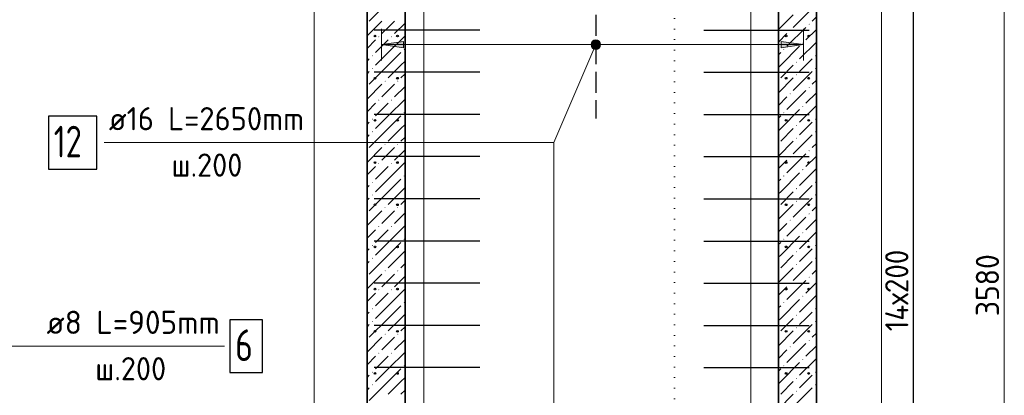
# Model space of a CAD drawing. Header units: millimetres. Extents: x 0 to 21000, y -5 to 14850.
# Tile 12 of 35: x 6666 to 11333, y 6491 to 8273. Entities that reach past the tile are written whole.
import ezdxf

# ---------------------------------------------------------------- set-up
doc = ezdxf.new("R2010")
doc.units = ezdxf.units.MM
doc.linetypes.add('______2', pattern=[135, 100, -35])
doc.linetypes.add('______9', pattern=[50, 0, -50])
for name, color, linetype, lineweight in [('Standard', 7, 'Continuous', 25), ('Выпуски арматуры Г-обр.', 7, 'Continuous', 25), ('Общий02', 7, 'Continuous', 18), ('Позиционная метка линия выноска', 7, 'Continuous', 13), ('Размерная линия_ общее', 7, 'Continuous', 13), ('Сечения символ', 7, 'Continuous', 25), ('Стена Хомут', 7, 'Continuous', 25)]:
    doc.layers.add(name, color=color, linetype=linetype, lineweight=lineweight)
doc.layers.add('ЖБ Перекрытие верхний уровень', color=7, linetype='Continuous', lineweight=25, true_color=0xe0e0ff)
doc.layers.add('ЖБ Стена верхний уровень', color=7, linetype='Continuous', lineweight=25, true_color=0x006e00)
doc.styles.add('ISOCPEUR', font='txt')

msp = doc.modelspace()

# ---------------------------------------------------------------- hatches: boundary and pattern name
at = {"layer": 'ЖБ Стена верхний уровень', "linetype": 'Continuous', "lineweight": 18, "transparency": 33554687}
for points in [[(10315.3, 8221.3), (10317.8, 8223.8), (10320.3, 8221.3), (10317.8, 8218.8)], [(10405.3, 8251.3), (10407.8, 8253.8), (10410.3, 8251.3), (10407.8, 8248.8)], [(8365.3, 8191.3), (8367.8, 8193.8), (8370.3, 8191.3), (8367.8, 8188.8)], [(8425.3, 8191.3), (8427.8, 8193.8), (8430.3, 8191.3), (8427.8, 8188.8)], [(8485.3, 8131.3), (8487.8, 8133.8), (8490.3, 8131.3), (8487.8, 8128.8)], [(10285.3, 8131.3), (10287.8, 8133.8), (10290.3, 8131.3), (10287.8, 8128.8)], [(10375.3, 8161.3), (10377.8, 8163.8), (10380.3, 8161.3), (10377.8, 8158.8)], [(8335.3, 8101.3), (8337.8, 8103.8), (8340.3, 8101.3), (8337.8, 8098.8)], [(10435.3, 8101.3), (10437.8, 8103.8), (10440.3, 8101.3), (10437.8, 8098.8)], [(8335.3, 8041.3), (8337.8, 8043.8), (8340.3, 8041.3), (8337.8, 8038.8)], [(10345.3, 8071.3), (10347.8, 8073.8), (10350.3, 8071.3), (10347.8, 8068.8)], [(10435.3, 8041.3), (10437.8, 8043.8), (10440.3, 8041.3), (10437.8, 8038.8)], [(8395.3, 7981.3), (8397.8, 7983.8), (8400.3, 7981.3), (8397.8, 7978.8)], [(8455.3, 7981.3), (8457.8, 7983.8), (8460.3, 7981.3), (8457.8, 7978.8)], [(10345.3, 8011.3), (10347.8, 8013.8), (10350.3, 8011.3), (10347.8, 8008.8)], [(10405.3, 7951.3), (10407.8, 7953.8), (10410.3, 7951.3), (10407.8, 7948.8)], [(8365.3, 7891.3), (8367.8, 7893.8), (8370.3, 7891.3), (8367.8, 7888.8)], [(8425.3, 7891.3), (8427.8, 7893.8), (8430.3, 7891.3), (8427.8, 7888.8)], [(10315.3, 7921.3), (10317.8, 7923.8), (10320.3, 7921.3), (10317.8, 7918.8)], [(10375.3, 7861.3), (10377.8, 7863.8), (10380.3, 7861.3), (10377.8, 7858.8)], [(8335.3, 7801.3), (8337.8, 7803.8), (8340.3, 7801.3), (8337.8, 7798.8)], [(8485.3, 7831.3), (8487.8, 7833.8), (8490.3, 7831.3), (8487.8, 7828.8)], [(10285.3, 7831.3), (10287.8, 7833.8), (10290.3, 7831.3), (10287.8, 7828.8)], [(10435.3, 7801.3), (10437.8, 7803.8), (10440.3, 7801.3), (10437.8, 7798.8)], [(10345.3, 7771.3), (10347.8, 7773.8), (10350.3, 7771.3), (10347.8, 7768.8)], [(8335.3, 7741.3), (8337.8, 7743.8), (8340.3, 7741.3), (8337.8, 7738.8)], [(10345.3, 7711.3), (10347.8, 7713.8), (10350.3, 7711.3), (10347.8, 7708.8)], [(10435.3, 7741.3), (10437.8, 7743.8), (10440.3, 7741.3), (10437.8, 7738.8)], [(8395.3, 7681.3), (8397.8, 7683.8), (8400.3, 7681.3), (8397.8, 7678.8)], [(8455.3, 7681.3), (8457.8, 7683.8), (8460.3, 7681.3), (8457.8, 7678.8)], [(10315.3, 7621.3), (10317.8, 7623.8), (10320.3, 7621.3), (10317.8, 7618.8)], [(10405.3, 7651.3), (10407.8, 7653.8), (10410.3, 7651.3), (10407.8, 7648.8)], [(8365.3, 7591.3), (8367.8, 7593.8), (8370.3, 7591.3), (8367.8, 7588.8)], [(8425.3, 7591.3), (8427.8, 7593.8), (8430.3, 7591.3), (8427.8, 7588.8)], [(10375.3, 7561.3), (10377.8, 7563.8), (10380.3, 7561.3), (10377.8, 7558.8)], [(8485.3, 7531.3), (8487.8, 7533.8), (8490.3, 7531.3), (8487.8, 7528.8)], [(10285.3, 7531.3), (10287.8, 7533.8), (10290.3, 7531.3), (10287.8, 7528.8)], [(8335.3, 7501.3), (8337.8, 7503.8), (8340.3, 7501.3), (8337.8, 7498.8)], [(10345.3, 7471.3), (10347.8, 7473.8), (10350.3, 7471.3), (10347.8, 7468.8)], [(10435.3, 7501.3), (10437.8, 7503.8), (10440.3, 7501.3), (10437.8, 7498.8)], [(8335.3, 7441.3), (8337.8, 7443.8), (8340.3, 7441.3), (8337.8, 7438.8)], [(10435.3, 7441.3), (10437.8, 7443.8), (10440.3, 7441.3), (10437.8, 7438.8)], [(8395.3, 7381.3), (8397.8, 7383.8), (8400.3, 7381.3), (8397.8, 7378.8)], [(8455.3, 7381.3), (8457.8, 7383.8), (8460.3, 7381.3), (8457.8, 7378.8)], [(10345.3, 7411.3), (10347.8, 7413.8), (10350.3, 7411.3), (10347.8, 7408.8)], [(10405.3, 7351.3), (10407.8, 7353.8), (10410.3, 7351.3), (10407.8, 7348.8)], [(8365.3, 7291.3), (8367.8, 7293.8), (8370.3, 7291.3), (8367.8, 7288.8)], [(8425.3, 7291.3), (8427.8, 7293.8), (8430.3, 7291.3), (8427.8, 7288.8)], [(10315.3, 7321.3), (10317.8, 7323.8), (10320.3, 7321.3), (10317.8, 7318.8)], [(8485.3, 7231.3), (8487.8, 7233.8), (8490.3, 7231.3), (8487.8, 7228.8)], [(10285.3, 7231.3), (10287.8, 7233.8), (10290.3, 7231.3), (10287.8, 7228.8)], [(10375.3, 7261.3), (10377.8, 7263.8), (10380.3, 7261.3), (10377.8, 7258.8)], [(8335.3, 7201.3), (8337.8, 7203.8), (8340.3, 7201.3), (8337.8, 7198.8)], [(10435.3, 7201.3), (10437.8, 7203.8), (10440.3, 7201.3), (10437.8, 7198.8)], [(8335.3, 7141.3), (8337.8, 7143.8), (8340.3, 7141.3), (8337.8, 7138.8)], [(10345.3, 7171.3), (10347.8, 7173.8), (10350.3, 7171.3), (10347.8, 7168.8)], [(10435.3, 7141.3), (10437.8, 7143.8), (10440.3, 7141.3), (10437.8, 7138.8)], [(10345.3, 7111.3), (10347.8, 7113.8), (10350.3, 7111.3), (10347.8, 7108.8)], [(8395.3, 7081.3), (8397.8, 7083.8), (8400.3, 7081.3), (8397.8, 7078.8)], [(8455.3, 7081.3), (8457.8, 7083.8), (8460.3, 7081.3), (8457.8, 7078.8)], [(10405.3, 7051.3), (10407.8, 7053.8), (10410.3, 7051.3), (10407.8, 7048.8)], [(10315.3, 7021.3), (10317.8, 7023.8), (10320.3, 7021.3), (10317.8, 7018.8)], [(8365.3, 6991.3), (8367.8, 6993.8), (8370.3, 6991.3), (8367.8, 6988.8)], [(8425.3, 6991.3), (8427.8, 6993.8), (8430.3, 6991.3), (8427.8, 6988.8)], [(10375.3, 6961.3), (10377.8, 6963.8), (10380.3, 6961.3), (10377.8, 6958.8)], [(8485.3, 6931.3), (8487.8, 6933.8), (8490.3, 6931.3), (8487.8, 6928.8)], [(10285.3, 6931.3), (10287.8, 6933.8), (10290.3, 6931.3), (10287.8, 6928.8)], [(8335.3, 6901.3), (8337.8, 6903.8), (8340.3, 6901.3), (8337.8, 6898.8)], [(10345.3, 6871.3), (10347.8, 6873.8), (10350.3, 6871.3), (10347.8, 6868.8)], [(10435.3, 6901.3), (10437.8, 6903.8), (10440.3, 6901.3), (10437.8, 6898.8)], [(8335.3, 6841.3), (8337.8, 6843.8), (8340.3, 6841.3), (8337.8, 6838.8)], [(10345.3, 6811.3), (10347.8, 6813.8), (10350.3, 6811.3), (10347.8, 6808.8)], [(10435.3, 6841.3), (10437.8, 6843.8), (10440.3, 6841.3), (10437.8, 6838.8)], [(8395.3, 6781.3), (8397.8, 6783.8), (8400.3, 6781.3), (8397.8, 6778.8)], [(8455.3, 6781.3), (8457.8, 6783.8), (8460.3, 6781.3), (8457.8, 6778.8)], [(10315.3, 6721.3), (10317.8, 6723.8), (10320.3, 6721.3), (10317.8, 6718.8)], [(10405.3, 6751.3), (10407.8, 6753.8), (10410.3, 6751.3), (10407.8, 6748.8)], [(8365.3, 6691.3), (8367.8, 6693.8), (8370.3, 6691.3), (8367.8, 6688.8)], [(8425.3, 6691.3), (8427.8, 6693.8), (8430.3, 6691.3), (8427.8, 6688.8)], [(8485.3, 6631.3), (8487.8, 6633.8), (8490.3, 6631.3), (8487.8, 6628.8)], [(10285.3, 6631.3), (10287.8, 6633.8), (10290.3, 6631.3), (10287.8, 6628.8)], [(10375.3, 6661.3), (10377.8, 6663.8), (10380.3, 6661.3), (10377.8, 6658.8)], [(8335.3, 6601.3), (8337.8, 6603.8), (8340.3, 6601.3), (8337.8, 6598.8)], [(10435.3, 6601.3), (10437.8, 6603.8), (10440.3, 6601.3), (10437.8, 6598.8)], [(8335.3, 6541.3), (8337.8, 6543.8), (8340.3, 6541.3), (8337.8, 6538.8)], [(10345.3, 6571.3), (10347.8, 6573.8), (10350.3, 6571.3), (10347.8, 6568.8)], [(10435.3, 6541.3), (10437.8, 6543.8), (10440.3, 6541.3), (10437.8, 6538.8)], [(10345.3, 6511.3), (10347.8, 6513.8), (10350.3, 6511.3), (10347.8, 6508.8)]]:
    msp.add_hatch(color=7, dxfattribs=at).paths.add_polyline_path(points, flags=16)
at = {"layer": 'Общий02', "linetype": 'Continuous', "lineweight": 13, "transparency": 33554687}
msp.add_hatch(color=7, dxfattribs=at).paths.add_polyline_path([(8485.6, 8139.2), (8380.6, 8154.2), (8485.6, 8169.2)], flags=16)
msp.add_hatch(color=7, dxfattribs=at).paths.add_polyline_path([(10275.6, 8139.2), (10380.6, 8154.2), (10275.6, 8169.2)])
at = {"layer": 'Позиционная метка линия выноска', "linetype": 'Continuous', "lineweight": 13, "transparency": 33554687}
for points in [[(9376, 8163.1), (9418.9, 8156.9), (9383.3, 8172.2)], [(9383.3, 8172.2), (9414.6, 8167.6), (9393.9, 8176.5)], [(9383.3, 8172.2), (9418.9, 8156.9), (9414.6, 8167.6)], [(9393.9, 8176.5), (9414.6, 8167.6), (9405.5, 8174.9)], [(9374.4, 8151.5), (9417.3, 8145.4), (9376, 8163.1)], [(9378.7, 8140.9), (9410, 8136.3), (9374.4, 8151.5)], [(9374.4, 8151.5), (9410, 8136.3), (9417.3, 8145.4)], [(9376, 8163.1), (9417.3, 8145.4), (9418.9, 8156.9)], [(9399.3, 8132), (9378.7, 8140.9), (9387.8, 8133.6)], [(9378.7, 8140.9), (9399.3, 8132), (9410, 8136.3)]]:
    msp.add_hatch(color=7, dxfattribs=at).paths.add_polyline_path(points)

# ---------------------------------------------------------------- linework, layer by layer
at = {"layer": 'Standard', "color": 254, "linetype": 'Continuous', "lineweight": 13, "true_color": 0xc4c4ff, "transparency": 33554687}
msp.add_lwpolyline([(8060.9, 947), (10750.9, 947), (10750.9, 13869), (8060.9, 13869), (8060.9, 947)], dxfattribs=at)
at = {"layer": 'Standard', "color": 7, "linetype": 'Continuous', "lineweight": -3, "transparency": 33554687}
msp.add_lwpolyline([(10903.2, 5615), (10903.2, 6608.8), (10903.2, 6608.8), (10903.2, 6946.6), (10903.2, 6946.6), (10903.2, 7967), (10903.2, 7967), (10903.2, 8415)], dxfattribs=at)
at = {"layer": 'Выпуски арматуры Г-обр.', "color": 7, "linetype": 'Continuous', "lineweight": 25, "transparency": 33554687}
msp.add_lwpolyline([(6802.2, 7564.4), (7032.2, 7564.4), (7032.2, 7814.4), (6802.2, 7814.4), (6802.2, 7564.4)], dxfattribs=at)
at = {"layer": 'ЖБ Перекрытие верхний уровень', "color": 7, "linetype": '______2', "lineweight": 25, "transparency": 33554687}
msp.add_line((9396.6, 8971), (9396.6, 7804), dxfattribs=at)
at = {"layer": 'ЖБ Стена верхний уровень', "color": 7, "linetype": 'Continuous', "lineweight": 35, "transparency": 33554687}
for p, q in [((8312.6, 9285), (8312.6, 5225)), ((8492.6, 5225), (8492.6, 9285)), ((10262.6, 9285), (10262.6, 5225)), ((10442.6, 5225), (10442.6, 9285))]:
    msp.add_line(p, q, dxfattribs=at)
at = {"layer": 'ЖБ Стена верхний уровень', "color": 251, "linetype": 'Continuous', "lineweight": 18, "true_color": 0x494949, "transparency": 33554687}
for p, q in [((8412.8, 8356.3), (8322.8, 8266.3)), ((10422.8, 8326.3), (10332.8, 8236.3)), ((8382.8, 8266.3), (8312.6, 8196.1)), ((8412.8, 8236.3), (8442.8, 8266.3)), ((10332.8, 8296.3), (10262.6, 8226.1)), ((10442.6, 8286.2), (10422.8, 8266.3)), ((8382.8, 8206.3), (8412.8, 8236.3)), ((8492.6, 8256.1), (8442.8, 8206.3)), ((10392.8, 8236.3), (10302.8, 8146.3)), ((10442.6, 8226.1), (10392.8, 8176.3)), ((8352.8, 8176.3), (8312.6, 8136.2)), ((8412.8, 8176.3), (8352.8, 8116.3)), ((8412.8, 8116.3), (8492.6, 8196.2)), ((10262.6, 8166.2), (10302.8, 8206.3)), ((10272.8, 8056.3), (10362.8, 8146.3)), ((10442.6, 8166.2), (10362.8, 8086.3)), ((8312.6, 8076.1), (8322.8, 8086.3)), ((8412.8, 8116.3), (8352.8, 8056.3)), ((8472.8, 8116.3), (8412.8, 8056.3)), ((8472.8, 8056.3), (8492.6, 8076.2)), ((10272.8, 8116.3), (10262.6, 8106.2)), ((10392.8, 8056.3), (10422.8, 8086.3)), ((8412.8, 8056.3), (8322.8, 7966.3)), ((8472.8, 8056.3), (8412.8, 7996.3)), ((10272.8, 8056.3), (10262.6, 8046.2)), ((10332.8, 8056.3), (10272.8, 7996.3)), ((10362.8, 8026.3), (10392.8, 8056.3)), ((8322.8, 8026.3), (8312.6, 8016.2)), ((8492.6, 8016.1), (8472.8, 7996.3)), ((10332.8, 7996.3), (10262.6, 7926.1)), ((10422.8, 8026.3), (10332.8, 7936.3)), ((10442.6, 7986.2), (10422.8, 7966.3)), ((8382.8, 7966.3), (8312.6, 7896.1)), ((8382.8, 7906.3), (8412.8, 7936.3)), ((8412.8, 7936.3), (8442.8, 7966.3)), ((8492.6, 7956.1), (8442.8, 7906.3)), ((10392.8, 7936.3), (10302.8, 7846.3)), ((8412.8, 7816.3), (8492.6, 7896.2)), ((10262.6, 7866.2), (10302.8, 7906.3)), ((10442.6, 7926.1), (10392.8, 7876.3)), ((8352.8, 7876.3), (8312.6, 7836.2)), ((8412.8, 7876.3), (8352.8, 7816.3)), ((10272.8, 7756.3), (10362.8, 7846.3)), ((10442.6, 7866.2), (10362.8, 7786.3)), ((8412.8, 7816.3), (8352.8, 7756.3)), ((8472.8, 7816.3), (8412.8, 7756.3)), ((10272.8, 7816.3), (10262.6, 7806.2)), ((8312.6, 7776.1), (8322.8, 7786.3)), ((8412.8, 7756.3), (8322.8, 7666.3)), ((8472.8, 7756.3), (8412.8, 7696.3)), ((8472.8, 7756.3), (8492.6, 7776.2)), ((10272.8, 7756.3), (10262.6, 7746.2)), ((10332.8, 7756.3), (10272.8, 7696.3)), ((10362.8, 7726.3), (10392.8, 7756.3)), ((10392.8, 7756.3), (10422.8, 7786.3)), ((8322.8, 7726.3), (8312.6, 7716.2)), ((8492.6, 7716.1), (8472.8, 7696.3)), ((10422.8, 7726.3), (10332.8, 7636.3)), ((8382.8, 7666.3), (8312.6, 7596.1)), ((8412.8, 7636.3), (8442.8, 7666.3)), ((8492.6, 7656.1), (8442.8, 7606.3)), ((10332.8, 7696.3), (10262.6, 7626.1)), ((10442.6, 7686.2), (10422.8, 7666.3)), ((8382.8, 7606.3), (8412.8, 7636.3)), ((10392.8, 7636.3), (10302.8, 7546.3)), ((10442.6, 7626.1), (10392.8, 7576.3)), ((8352.8, 7576.3), (8312.6, 7536.2)), ((8412.8, 7576.3), (8352.8, 7516.3)), ((8412.8, 7516.3), (8492.6, 7596.2)), ((10262.6, 7566.2), (10302.8, 7606.3)), ((10442.6, 7566.2), (10362.8, 7486.3)), ((8412.8, 7516.3), (8352.8, 7456.3)), ((8472.8, 7516.3), (8412.8, 7456.3)), ((10272.8, 7516.3), (10262.6, 7506.2)), ((10272.8, 7456.3), (10362.8, 7546.3)), ((8312.6, 7476.1), (8322.8, 7486.3)), ((8472.8, 7456.3), (8492.6, 7476.2)), ((10392.8, 7456.3), (10422.8, 7486.3)), ((8322.8, 7426.3), (8312.6, 7416.2)), ((8412.8, 7456.3), (8322.8, 7366.3)), ((8472.8, 7456.3), (8412.8, 7396.3)), ((10272.8, 7456.3), (10262.6, 7446.2)), ((10332.8, 7456.3), (10272.8, 7396.3)), ((10422.8, 7426.3), (10332.8, 7336.3)), ((10362.8, 7426.3), (10392.8, 7456.3)), ((8492.6, 7416.1), (8472.8, 7396.3)), ((10332.8, 7396.3), (10262.6, 7326.1)), ((10442.6, 7386.2), (10422.8, 7366.3)), ((8382.8, 7366.3), (8312.6, 7296.1)), ((8382.8, 7306.3), (8412.8, 7336.3)), ((8412.8, 7336.3), (8442.8, 7366.3)), ((8492.6, 7356.1), (8442.8, 7306.3)), ((10392.8, 7336.3), (10302.8, 7246.3)), ((8412.8, 7216.3), (8492.6, 7296.2)), ((10262.6, 7266.2), (10302.8, 7306.3)), ((10442.6, 7326.1), (10392.8, 7276.3)), ((8352.8, 7276.3), (8312.6, 7236.2)), ((8412.8, 7276.3), (8352.8, 7216.3)), ((10272.8, 7156.3), (10362.8, 7246.3)), ((10442.6, 7266.2), (10362.8, 7186.3)), ((8412.8, 7216.3), (8352.8, 7156.3)), ((8472.8, 7216.3), (8412.8, 7156.3)), ((10272.8, 7216.3), (10262.6, 7206.2)), ((8312.6, 7176.1), (8322.8, 7186.3)), ((8412.8, 7156.3), (8322.8, 7066.3)), ((8472.8, 7156.3), (8412.8, 7096.3)), ((8472.8, 7156.3), (8492.6, 7176.2)), ((10272.8, 7156.3), (10262.6, 7146.2)), ((10332.8, 7156.3), (10272.8, 7096.3)), ((10362.8, 7126.3), (10392.8, 7156.3)), ((10392.8, 7156.3), (10422.8, 7186.3)), ((8322.8, 7126.3), (8312.6, 7116.2)), ((8492.6, 7116.1), (8472.8, 7096.3)), ((10332.8, 7096.3), (10262.6, 7026.1)), ((10422.8, 7126.3), (10332.8, 7036.3)), ((8382.8, 7066.3), (8312.6, 6996.1)), ((8412.8, 7036.3), (8442.8, 7066.3)), ((8492.6, 7056.1), (8442.8, 7006.3)), ((10442.6, 7086.2), (10422.8, 7066.3)), ((8382.8, 7006.3), (8412.8, 7036.3)), ((10262.6, 6966.2), (10302.8, 7006.3)), ((10392.8, 7036.3), (10302.8, 6946.3)), ((10442.6, 7026.1), (10392.8, 6976.3)), ((8352.8, 6976.3), (8312.6, 6936.2)), ((8412.8, 6976.3), (8352.8, 6916.3)), ((8412.8, 6916.3), (8492.6, 6996.2)), ((10442.6, 6966.2), (10362.8, 6886.3)), ((8412.8, 6916.3), (8352.8, 6856.3)), ((8472.8, 6916.3), (8412.8, 6856.3)), ((10272.8, 6916.3), (10262.6, 6906.2)), ((10272.8, 6856.3), (10362.8, 6946.3)), ((8312.6, 6876.1), (8322.8, 6886.3)), ((8472.8, 6856.3), (8492.6, 6876.2)), ((10392.8, 6856.3), (10422.8, 6886.3)), ((8322.8, 6826.3), (8312.6, 6816.2)), ((8412.8, 6856.3), (8322.8, 6766.3)), ((8472.8, 6856.3), (8412.8, 6796.3)), ((8492.6, 6816.1), (8472.8, 6796.3)), ((10272.8, 6856.3), (10262.6, 6846.2)), ((10332.8, 6856.3), (10272.8, 6796.3)), ((10422.8, 6826.3), (10332.8, 6736.3)), ((10362.8, 6826.3), (10392.8, 6856.3)), ((10332.8, 6796.3), (10262.6, 6726.1)), ((10442.6, 6786.2), (10422.8, 6766.3)), ((8382.8, 6766.3), (8312.6, 6696.1)), ((8382.8, 6706.3), (8412.8, 6736.3)), ((8412.8, 6736.3), (8442.8, 6766.3)), ((8492.6, 6756.1), (8442.8, 6706.3)), ((10392.8, 6736.3), (10302.8, 6646.3)), ((10442.6, 6726.1), (10392.8, 6676.3)), ((8352.8, 6676.3), (8312.6, 6636.2)), ((8412.8, 6676.3), (8352.8, 6616.3)), ((8412.8, 6616.3), (8492.6, 6696.2)), ((10262.6, 6666.2), (10302.8, 6706.3)), ((10272.8, 6556.3), (10362.8, 6646.3)), ((10442.6, 6666.2), (10362.8, 6586.3)), ((8312.6, 6576.1), (8322.8, 6586.3)), ((8412.8, 6616.3), (8352.8, 6556.3)), ((8472.8, 6616.3), (8412.8, 6556.3)), ((10272.8, 6616.3), (10262.6, 6606.2)), ((10392.8, 6556.3), (10422.8, 6586.3)), ((8412.8, 6556.3), (8322.8, 6466.3)), ((8472.8, 6556.3), (8412.8, 6496.3)), ((8472.8, 6556.3), (8492.6, 6576.2)), ((10272.8, 6556.3), (10262.6, 6546.2)), ((10332.8, 6556.3), (10272.8, 6496.3)), ((10362.8, 6526.3), (10392.8, 6556.3)), ((8322.8, 6526.3), (8312.6, 6516.2)), ((8492.6, 6516.1), (8472.8, 6496.3)), ((10332.8, 6496.3), (10262.6, 6426.1)), ((10422.8, 6526.3), (10332.8, 6436.3))]:
    msp.add_line(p, q, dxfattribs=at)
at = {"layer": 'Общий02', "color": 251, "linetype": 'Continuous', "lineweight": 13, "true_color": 0x494949, "transparency": 33554687}
for p, q in [((8581.8, 5618.5), (8581.8, 8418.5)), ((10131.8, 5618.5), (10131.8, 8418.5)), ((8380.6, 8229.2), (8380.6, 8079.2)), ((10380.6, 8229.2), (10380.6, 8079.2)), ((8380.6, 8154.2), (8485.6, 8169.2)), ((8485.6, 8169.2), (8485.6, 8139.2)), ((10380.6, 8154.2), (10275.6, 8169.2)), ((10275.6, 8169.2), (10275.6, 8139.2)), ((8380.6, 8154.2), (10380.6, 8154.2)), ((8380.6, 8154.2), (8380.6, 8154.2)), ((8380.6, 8154.2), (8380.6, 8154.2)), ((8380.6, 8154.2), (8380.6, 8154.2)), ((8485.6, 8139.2), (8380.6, 8154.2)), ((8485.6, 8154.2), (8493.1, 8154.2)), ((10275.6, 8154.2), (10268.1, 8154.2)), ((10275.6, 8139.2), (10380.6, 8154.2)), ((10380.6, 8154.2), (10380.6, 8154.2)), ((10380.6, 8154.2), (10380.6, 8154.2)), ((10380.6, 8154.2), (10380.6, 8154.2))]:
    msp.add_line(p, q, dxfattribs=at)
at = {"layer": 'Позиционная метка линия выноска', "color": 7, "linetype": 'Continuous', "lineweight": 13, "transparency": 33554687}
for p, q in [((9405.5, 8174.9), (9405.5, 8174.9)), ((9376, 8163.1), (9376, 8163.1)), ((9387.8, 8133.6), (9387.8, 8133.6)), ((9417.3, 8145.4), (9417.3, 8145.4))]:
    msp.add_line(p, q, dxfattribs=at)
for points in [[(7065.8, 7689.4), (9197, 7689.4), (9396.6, 8154.2)], [(9197, 7689.4), (9197, 4799.4), (9380.6, 4504.2)], [(7636.7, 6723.8), (5214.9, 6723.8), (5143.6, 6795)]]:
    msp.add_lwpolyline(points, dxfattribs=at)
msp.add_circle((9396.6, 8154.2), 22.5, dxfattribs=at)
at = {"layer": 'Размерная линия_ общее', "color": 7, "linetype": 'Continuous', "lineweight": 13, "transparency": 33554687}
msp.add_line((11332.8, 5225), (11332.8, 8805), dxfattribs=at)
at = {"layer": 'Размерная линия_ общее', "color": 253, "linetype": 'Continuous', "lineweight": -3, "true_color": 0xa0a0a0, "transparency": 33554687}
for points in [[(8312.6, 3178.7), (8312.6, 3187.2), (8312.6, 3187.2), (8312.6, 3187.2), (8312.6, 3187.2), (8312.6, 3394.2), (8312.6, 3394.2), (8312.6, 7566.8)], [(8492.6, 3178.7), (8492.6, 3187.2), (8492.6, 3187.2), (8492.6, 3187.2), (8492.6, 3187.2), (8492.6, 3553.9), (8492.6, 3553.9), (8492.6, 7566.8)]]:
    msp.add_lwpolyline(points, dxfattribs=at)
at = {"layer": 'Сечения символ', "color": 7, "linetype": '______9', "lineweight": 13, "transparency": 33554687}
msp.add_line((9770.1, 9430.7), (9770.1, 5252.2), dxfattribs=at)
at = {"layer": 'Стена Хомут', "color": 36, "linetype": 'Continuous', "lineweight": 25, "true_color": 0x6e3c1e, "transparency": 33554687}
for p, q in [((8847.4, 8223), (8346.6, 8223)), ((9907.9, 8223), (10408.6, 8223)), ((8847.4, 8023), (8346.6, 8023)), ((9907.9, 8023), (10408.6, 8023)), ((8847.4, 7823), (8346.6, 7823)), ((9907.9, 7823), (10408.6, 7823)), ((8847.4, 7623), (8346.6, 7623)), ((9907.9, 7623), (10408.6, 7623)), ((8847.4, 7423), (8346.6, 7423)), ((9907.9, 7423), (10408.6, 7423)), ((8847.4, 7223), (8346.6, 7223)), ((9907.9, 7223), (10408.6, 7223)), ((8847.4, 7023), (8346.6, 7023)), ((9907.9, 7023), (10408.6, 7023)), ((8847.4, 6823), (8346.6, 6823)), ((9907.9, 6823), (10408.6, 6823)), ((8847.4, 6623), (8346.6, 6623)), ((9907.9, 6623), (10408.6, 6623))]:
    msp.add_line(p, q, dxfattribs=at)
at = {"layer": 'Стена Хомут', "color": 7, "linetype": 'Continuous', "lineweight": 25, "transparency": 33554687}
msp.add_lwpolyline([(7661.7, 6598.8), (7816.7, 6598.8), (7816.7, 6848.8), (7661.7, 6848.8), (7661.7, 6598.8)], dxfattribs=at)
at = {"layer": 'Стена Хомут', "color": 36, "linetype": 'Continuous', "lineweight": 25, "true_color": 0x6e3c1e, "transparency": 33554687}
for centre in [(8349.7, 8195), (8349.7, 8195), (8456.5, 8195), (8456.6, 8195), (10298.7, 8195), (10405.6, 8195), (8349.7, 7995), (8349.7, 7995), (8456.5, 7995), (8456.6, 7995), (10298.7, 7995), (10405.6, 7995), (8349.7, 7795), (8349.7, 7795), (8456.5, 7795), (8456.6, 7795), (10298.7, 7795), (10405.6, 7795), (8349.7, 7595), (8456.5, 7595), (10298.7, 7595), (10405.6, 7595), (8349.7, 7395), (8456.5, 7395), (10298.7, 7395), (10405.6, 7395), (8349.7, 7195), (8456.5, 7195), (10298.7, 7195), (10405.6, 7195), (8349.7, 6995), (8456.5, 6995), (10298.7, 6995), (10405.6, 6995), (8349.7, 6795), (8456.5, 6795), (10298.7, 6795), (10405.6, 6795), (8349.7, 6595), (8456.5, 6595), (10298.7, 6595), (10405.6, 6595)]:
    msp.add_circle(centre, 4, dxfattribs=at)

# ---------------------------------------------------------------- texts
at = {"layer": 'Standard', "color": 7, "linetype": 'Continuous', "lineweight": 13, "transparency": 33554687, "char_height": 110, "attachment_point": 7, "style": 'ISOCPEUR'}
for s, insert, width in [('\\W0.96;ø16 L=2650mm ', (7088.4, 7748), 1075.258), ('\\W0.95;ш.200 ', (7385.4, 7528.1), 481.068)]:
    msp.add_mtext(s, dxfattribs=dict(at, insert=insert, width=width))
at = {"layer": 'Standard', "color": 251, "linetype": 'Continuous', "lineweight": 25, "true_color": 0x656565, "transparency": 33554687, "insert": (10878.2, 6795), "char_height": 110, "width": 500.793, "attachment_point": 7, "rotation": 90, "style": 'ISOCPEUR'}
msp.add_mtext('\\W0.91;14х200', dxfattribs=at)
at = {"layer": 'Выпуски арматуры Г-обр.', "color": 7, "linetype": 'Continuous', "lineweight": 13, "transparency": 33554687, "insert": (6827.2, 7619.4), "char_height": 150, "width": 236.136, "attachment_point": 7, "style": 'ISOCPEUR'}
msp.add_mtext('\\W0.75;12', dxfattribs=at)
at = {"layer": 'Размерная линия_ общее', "color": 7, "linetype": 'Continuous', "lineweight": 25, "transparency": 33554687, "insert": (11307.8, 6866.5), "char_height": 110, "width": 359.047, "attachment_point": 7, "rotation": 90, "style": 'ISOCPEUR'}
msp.add_mtext('\\W0.93;3580', dxfattribs=at)
at = {"layer": 'Стена Хомут', "color": 7, "linetype": 'Continuous', "lineweight": 13, "transparency": 33554687, "attachment_point": 7, "style": 'ISOCPEUR'}
for s, insert, char_height, width in [('\\W0.98;ø8 L=905mm ', (6793.1, 6782.4), 110, 944.261), ('\\W0.78;6', (7686.7, 6653.8), 150, 163.203), ('\\W0.95;ш.200 ', (7024.1, 6562.4), 110, 481.068)]:
    msp.add_mtext(s, dxfattribs=dict(at, insert=insert, char_height=char_height, width=width))

doc.saveas('drawing.dxf')
